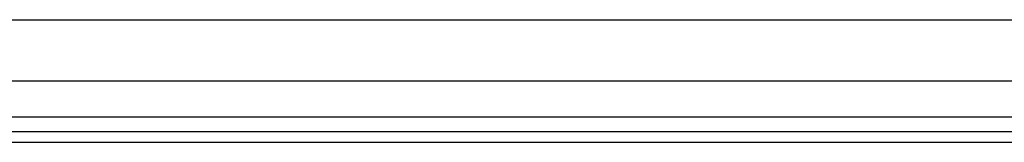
# Model space of a CAD drawing. Header units: inches. Extents: x 0 to 152, y -25 to 98.
# Tile 31 of 88: x 29.188 to 37.098, y 33.581 to 34.564. Entities that reach past the tile are written whole.
import ezdxf

# ---------------------------------------------------------------- set-up
doc = ezdxf.new("R2010")
doc.units = ezdxf.units.IN
doc.header["$LTSCALE"] = 9.095314
doc.header["$MEASUREMENT"] = 0
doc.layers.add('Visible Edges(ANSI)', color=7, linetype='Continuous', lineweight=25)
doc.layers.add('Visible Tangent Edges(ANSI)', color=7, linetype='Continuous', lineweight=25)

msp = doc.modelspace()

# ---------------------------------------------------------------- linework, layer by layer
at = {"layer": 'Visible Edges(ANSI)'}
for p, q in [((8.6934, 34.5645), (43.8623, 34.5645)), ((43.8623, 34.0725), (8.6934, 34.0725)), ((44.7822, 33.6655), (7.7991, 33.6655)), ((7.7991, 33.5806), (44.7822, 33.5806))]:
    msp.add_line(p, q, dxfattribs=at)
at = {"layer": 'Visible Tangent Edges(ANSI)'}
msp.add_line((44.7822, 33.7817), (7.7991, 33.7817), dxfattribs=at)

doc.saveas('drawing.dxf')
